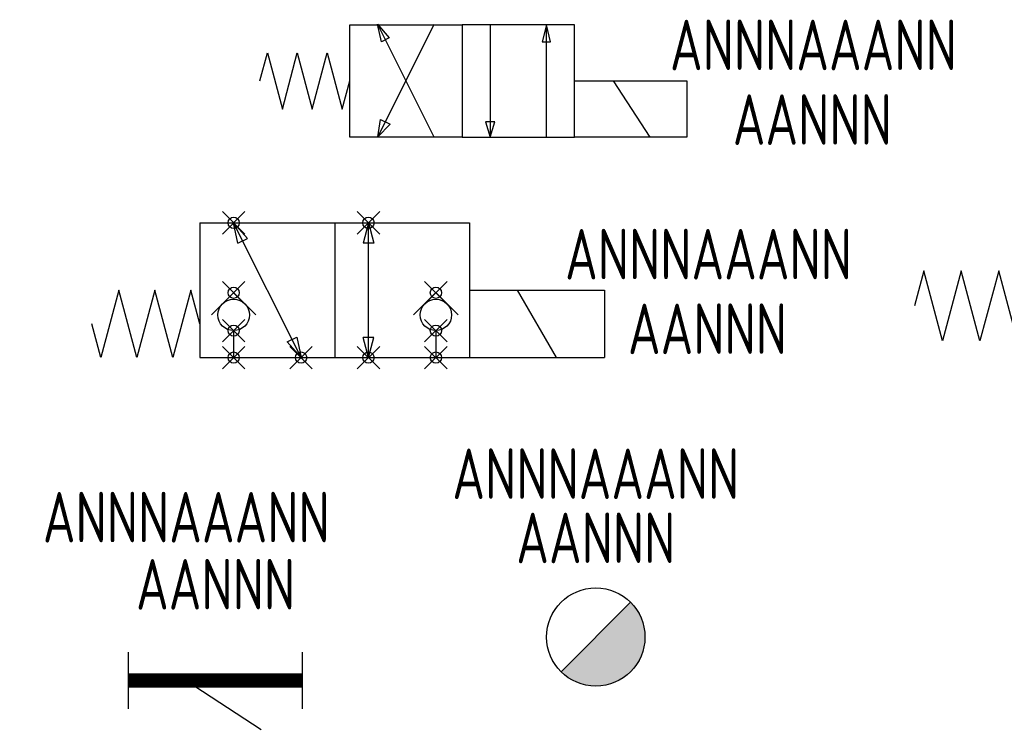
# Model space of a CAD drawing. Header units: millimetres. Extents: x 472 to 1299, y 510 to 798.
# Tile 66 of 69: x 1125 to 1160, y 602 to 628. Entities that reach past the tile are written whole.
import ezdxf
from ezdxf.enums import TextEntityAlignment as Align

# ---------------------------------------------------------------- set-up
doc = ezdxf.new("R2010")
doc.units = ezdxf.units.MM
doc.header["$LTSCALE"] = 4
doc.header["$PDMODE"] = 35
doc.header["$PDSIZE"] = 0.4
for name, color, linetype in [('AG_ABB_DESIGNATION', 7, 'Continuous'), ('AG_CUSTOM_DESIGNATION', 1, 'Continuous'), ('AG_GRAPH', 7, 'Continuous'), ('AG_KKS_DESIGNATION', 5, 'Continuous'), ('AG_NODE', 1, 'Continuous'), ('AG_SYS_DESIGNATION', 6, 'Continuous'), ('ARMATURA', 7, 'Continuous')]:
    doc.layers.add(name, color=color, linetype=linetype)
doc.layers.add('CIENKA', color=7, linetype='Continuous', lineweight=0)
doc.layers.add('KKS_1', color=7, linetype='Continuous', lineweight=5)
doc.styles.add('SIMPLEX', font='simplex')
doc.styles.get("Standard").update_dxf_attribs({"font": 'ISOCP.SHX'})

# ---------------------------------------------------------------- blocks, each defined once
blk = doc.blocks.new('Odwadniacz 1')
at = {"layer": 'CIENKA'}
blk.add_hatch(color=256, dxfattribs=at).paths.add_polyline_path([(1.75, 0, 0.198912), (1.237, 1.237), (-1.237, -1.237, 0.668179)])
blk.add_circle((0, 0), 1.75)
blk.add_line((1.237, 1.237), (-1.237, -1.237), dxfattribs=at)
blk.add_circle((0, 0), 1.75, dxfattribs=at)
at = {"layer": 'KKS_1', "color": 7, "width": 0.8}
for tag, p in [('KKS_1_POCZ', (0, 4.917)), ('KKS_1_KONIEC', (0, 2.631))]:
    blk.add_attdef(tag, text='', height=1.8, dxfattribs=at).set_placement(p, align=Align.CENTER)
at = {"layer": 'KKS_1', "color": 7, "width": 0.8, "flags": 1}
for tag, p, height in [('OPIS', (-5.767, 0.131), 1.5), ('KKS_1_PEŁNY', (-6.643, -3.239), 2.5)]:
    blk.add_attdef(tag, p, '', height=height, dxfattribs=at)
blk = doc.blocks.new('FILTR OSADNIK 1')
for p, q in [((-3.096, -1.014), (-3.096, 1.014)), ((3.096, -1.014), (3.096, 1.014)), ((-1.043, 0), (1.618, -1.74))]:
    blk.add_line(p, q)
at = {"const_width": 0.5}
blk.add_lwpolyline([(-3.096, 0), (3.096, 0)], dxfattribs=at)
at = {"layer": 'KKS_1', "color": 7, "width": 0.8}
for tag, p in [('KKS_1_POCZ', (-1.043, 4.917)), ('KKS_1_KONIEC', (0, 2.527))]:
    blk.add_attdef(tag, text='', height=1.8, dxfattribs=at).set_placement(p, align=Align.CENTER)
at = {"layer": 'KKS_1', "color": 7, "width": 0.8, "flags": 1}
for tag, p, height in [('OPIS', (-6.34, 0.027), 1.5), ('KKS_1_PEŁNY', (-6.354, -4.11), 2.5)]:
    blk.add_attdef(tag, p, '', height=height, dxfattribs=at)
blk = doc.blocks.new('DVB18')
at = {"layer": 'AG_GRAPH', "color": 0, "linetype": 'ByBlock'}
for p, q in [((-7.5, 10), (2.5, 10)), ((-7.5, 10), (-7.5, 0)), ((-5, 10), (-5.402, 8.5)), ((-5, 10), (-4.598, 8.5)), ((-5, 0), (-5, 10)), ((2.5, 10), (2.5, 0)), ((-4.598, 8.5), (-5.402, 8.5)), ((0, 4.813), (-1.648, 3.165)), ((1.648, 3.165), (0, 4.813)), ((-4.598, 1.5), (-5.402, 1.5)), ((-5, 0), (-5.402, 1.5)), ((-5, 0), (-4.598, 1.5)), ((0, 2), (0, 0)), ((-7.5, 0), (2.5, 0))]:
    blk.add_line(p, q, dxfattribs=at)
blk.add_circle((0, 3.165), 1.165, dxfattribs=at)
at = {"layer": 'AG_NODE'}
for p in [(-5, 10), (-5, 0), (0, 0), (-5, 0)]:
    blk.add_point(p, dxfattribs=at)
at = {"layer": 'AG_NODE', "color": 1, "linetype": 'ByBlock'}
for p in [(0, 4.812), (0, 2)]:
    blk.add_point(p, dxfattribs=at)
at = {"layer": 'AG_ABB_DESIGNATION', "style": 'SIMPLEX'}
blk.add_attdef('ABB_DESIGNATION', text='', height=3, dxfattribs=at).set_placement((-2.5, -10), align=Align.CENTER)
at = {"layer": 'AG_CUSTOM_DESIGNATION', "style": 'SIMPLEX'}
blk.add_attdef('CUSTOM_DESIGNATION', text='', height=3, dxfattribs=at).set_placement((-2.5, -10), align=Align.CENTER)
at = {"layer": 'AG_KKS_DESIGNATION', "style": 'SIMPLEX'}
for tag in ['KKS_DESIGNATION_ROW2', 'KKS_DESIGNATION']:
    blk.add_attdef(tag, text='', height=3, dxfattribs=at).set_placement((-2.5, -10), align=Align.CENTER)
at = {"layer": 'AG_SYS_DESIGNATION', "style": 'SIMPLEX'}
blk.add_attdef('SYSTEM_DESIGNATION', text='', height=3, dxfattribs=at).set_placement((-2.5, -15), align=Align.CENTER)
blk = doc.blocks.new('DVA08')
at = {"layer": 'AG_GRAPH', "color": 0, "linetype": 'ByBlock'}
for p, q in [((-0.500003, 7.5), (-1.833333, 2.499999)), ((0.833334, 2.5), (-0.500003, 7.5)), ((2.166665, 7.5), (0.833335, 2.5)), ((3.500004, 2.5), (2.166666, 7.5)), ((4.833332, 7.5), (3.500002, 2.5)), ((5.500001, 5), (4.833334, 7.500001)), ((-1.833331, 2.499999), (-2.499999, 5))]:
    blk.add_line(p, q, dxfattribs=at)
at = {"layer": 'AG_ABB_DESIGNATION', "style": 'SIMPLEX'}
blk.add_attdef('ABB_DESIGNATION', text='', height=3, dxfattribs=at).set_placement((2.5, -10), align=Align.CENTER)
at = {"layer": 'AG_CUSTOM_DESIGNATION', "style": 'SIMPLEX'}
blk.add_attdef('CUSTOM_DESIGNATION', text='', height=3, dxfattribs=at).set_placement((2.5, -10), align=Align.CENTER)
at = {"layer": 'AG_KKS_DESIGNATION', "style": 'SIMPLEX'}
for tag in ['KKS_DESIGNATION_ROW2', 'KKS_DESIGNATION']:
    blk.add_attdef(tag, text='', height=3, dxfattribs=at).set_placement((2.5, -10), align=Align.CENTER)
at = {"layer": 'AG_SYS_DESIGNATION', "style": 'SIMPLEX'}
blk.add_attdef('SYSTEM_DESIGNATION', text='', height=3, dxfattribs=at).set_placement((2.5, -15), align=Align.CENTER)
blk = doc.blocks.new('DVB13')
at = {"layer": 'AG_GRAPH', "color": 0, "linetype": 'ByBlock'}
for p, q in [((-2.5, 10), (7.5, 10)), ((-2.5, 10), (-2.5, 0)), ((1.03, 8.838), (0, 10)), ((0.311, 8.479), (0, 10)), ((5, 0), (0, 10)), ((7.5, 10), (7.5, 0)), ((0.311, 8.479), (1.03, 8.838)), ((0, 4.813), (-1.648, 3.165)), ((1.648, 3.165), (0, 4.813)), ((0, 2), (0, 0)), ((3.97, 1.162), (4.689, 1.521)), ((4.689, 1.521), (5, 0)), ((3.97, 1.162), (5, 0)), ((-2.5, 0), (7.5, 0))]:
    blk.add_line(p, q, dxfattribs=at)
blk.add_circle((0, 3.165), 1.165, dxfattribs=at)
at = {"layer": 'AG_NODE'}
for p in [(0, 10), (0, 0), (5, 0), (5, 0)]:
    blk.add_point(p, dxfattribs=at)
at = {"layer": 'AG_NODE', "color": 1, "linetype": 'ByBlock'}
for p in [(0, 4.812), (0, 2)]:
    blk.add_point(p, dxfattribs=at)
at = {"layer": 'AG_ABB_DESIGNATION', "style": 'SIMPLEX'}
blk.add_attdef('ABB_DESIGNATION', text='', height=3, dxfattribs=at).set_placement((2.5, -10), align=Align.CENTER)
at = {"layer": 'AG_CUSTOM_DESIGNATION', "style": 'SIMPLEX'}
blk.add_attdef('CUSTOM_DESIGNATION', text='', height=3, dxfattribs=at).set_placement((2.5, -10), align=Align.CENTER)
at = {"layer": 'AG_KKS_DESIGNATION', "style": 'SIMPLEX'}
for tag in ['KKS_DESIGNATION_ROW2', 'KKS_DESIGNATION']:
    blk.add_attdef(tag, text='', height=3, dxfattribs=at).set_placement((2.5, -10), align=Align.CENTER)
at = {"layer": 'AG_SYS_DESIGNATION', "style": 'SIMPLEX'}
blk.add_attdef('SYSTEM_DESIGNATION', text='', height=3, dxfattribs=at).set_placement((2.5, -15), align=Align.CENTER)
blk = doc.blocks.new('ROZDZIELACZ 1')
at = {"layer": 'ARMATURA'}
for p, q in [((8.4, 2.4), (13.2, 2.4)), ((11.493, 0), (10.107, 2.4)), ((13.2, 2.4), (13.2, 0)), ((8.4, 0), (13.2, 0))]:
    blk.add_line(p, q, dxfattribs=at)
at = {"layer": 'ARMATURA', "xscale": 0.4800000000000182, "yscale": 0.4800000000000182, "zscale": 0.48}
for name, p in [('DVB13', (0, 0)), ('DVB18', (7.2, 0)), ('DVA08', (-3.844, -1.2))]:
    blk.add_blockref(name, p, dxfattribs=at)
at = {"layer": 'KKS_1', "color": 7, "width": 0.8}
for tag, p in [('KKS_1_POCZ', (16.909, 2.783)), ('KKS_1_KONIEC', (16.87, 0.124))]:
    blk.add_attdef(tag, text='', height=1.8, dxfattribs=at).set_placement(p, align=Align.CENTER)
at = {"layer": 'KKS_1', "color": 7, "width": 0.8, "flags": 1}
for tag, p, height in [('OPIS', (8.966, -2.555), 1.5), ('KKS_1_PEŁNY', (8.953, -7.667), 2.5)]:
    blk.add_attdef(tag, p, '', height=height, dxfattribs=at)
blk = doc.blocks.new('ROZDZIELACZ 2')
at = {"layer": 'ARMATURA'}
for points in [[(-1, 4), (3, 4), (3, 0), (-1, 0)], [(-0.015, 4.019), (0.403, 3.534), (0.127, 3.396)], [(3, 0), (7, 0), (7, 4), (3, 4)], [(6, 4), (5.854, 3.395), (6.146, 3.395)], [(7, 2), (11, 2), (11, 0), (7, 0)], [(-0.002, 0.015), (0.093, 0.629), (0.434, 0.458)], [(4, 0), (4.171, 0.543), (3.829, 0.543)]]:
    blk.add_lwpolyline(points, close=True, dxfattribs=at)
for points in [[(-0.005, 4.005), (1.999, 0.007)], [(0, 0), (2.009, 4.019)], [(4, 4), (4, 0)], [(6, 0), (6, 4)], [(-4.2, 2), (-3.933, 3), (-3.4, 1), (-2.867, 3), (-2.333, 1), (-1.8, 3), (-1.267, 1), (-1, 2)], [(8.377, 2), (9.68, 0)]]:
    blk.add_lwpolyline(points, dxfattribs=at)
at = {"layer": 'KKS_1', "color": 7, "width": 0.8}
for tag, p in [('KKS_1_POCZ', (15.509, 2.383)), ('KKS_1_KONIEC', (15.47, -0.276))]:
    blk.add_attdef(tag, text='', height=1.8, dxfattribs=at).set_placement(p, align=Align.CENTER)
at = {"layer": 'KKS_1', "color": 7, "width": 0.8, "flags": 1}
for tag, p, height in [('OPIS', (7.566, -2.955), 1.5), ('KKS_1_PEŁNY', (7.553, -6.401), 2.5)]:
    blk.add_attdef(tag, p, '', height=height, dxfattribs=at)
blk = doc.blocks.new('DVB06')
at = {"layer": 'AG_GRAPH', "color": 0, "linetype": 'ByBlock'}
for p, q in [((-2.5, 10), (-2.5, 0)), ((-2.5, 10), (7.5, 10)), ((-0.401923, 8.5), (0, 9.999997)), ((0.401922, 8.499999), (-0.000001, 9.999997)), ((0, 10), (0, 0)), ((4.999997, 0), (4.999997, 10)), ((7.5, 10), (7.5, 0)), ((-0.401924, 8.5), (0.401922, 8.5)), ((4.598073, 1.500001), (4.999996, 0.000001)), ((5.401921, 1.5), (4.598074, 1.5)), ((5.40192, 1.500001), (4.999997, 0)), ((-2.5, 0), (7.5, 0))]:
    blk.add_line(p, q, dxfattribs=at)
at = {"layer": 'AG_NODE'}
for p in [(0, 10), (5, 10), (0, 0), (5, 0)]:
    blk.add_point(p, dxfattribs=at)
at = {"layer": 'AG_ABB_DESIGNATION', "style": 'SIMPLEX'}
blk.add_attdef('ABB_DESIGNATION', text='', height=3, dxfattribs=at).set_placement((2.5, -10), align=Align.CENTER)
at = {"layer": 'AG_CUSTOM_DESIGNATION', "style": 'SIMPLEX'}
blk.add_attdef('CUSTOM_DESIGNATION', text='', height=3, dxfattribs=at).set_placement((2.5, -10), align=Align.CENTER)
at = {"layer": 'AG_KKS_DESIGNATION', "style": 'SIMPLEX'}
for tag in ['KKS_DESIGNATION_ROW2', 'KKS_DESIGNATION']:
    blk.add_attdef(tag, text='', height=3, dxfattribs=at).set_placement((2.5, -10), align=Align.CENTER)
at = {"layer": 'AG_SYS_DESIGNATION', "style": 'SIMPLEX'}
blk.add_attdef('SYSTEM_DESIGNATION', text='', height=3, dxfattribs=at).set_placement((2.5, -15), align=Align.CENTER)
blk = doc.blocks.new('DVB15')
at = {"layer": 'AG_GRAPH', "color": 0, "linetype": 'ByBlock'}
for p, q in [((-2.5, 10), (7.5, 10)), ((-2.5, 10), (-2.5, 0)), ((0, 10), (0, 8)), ((7.5, 10), (7.5, 0)), ((-1, 8), (1, 8)), ((-1, 2), (1, 2)), ((0, 2), (0, 0)), ((4, 2), (6, 2)), ((5, 2), (5, 0)), ((-2.5, 0), (7.5, 0))]:
    blk.add_line(p, q, dxfattribs=at)
at = {"layer": 'AG_NODE'}
for p in [(0, 10), (0, 0), (5, 0)]:
    blk.add_point(p, dxfattribs=at)
at = {"layer": 'AG_ABB_DESIGNATION', "style": 'SIMPLEX'}
blk.add_attdef('ABB_DESIGNATION', text='', height=3, dxfattribs=at).set_placement((2.5, -10), align=Align.CENTER)
at = {"layer": 'AG_CUSTOM_DESIGNATION', "style": 'SIMPLEX'}
blk.add_attdef('CUSTOM_DESIGNATION', text='', height=3, dxfattribs=at).set_placement((2.5, -10), align=Align.CENTER)
at = {"layer": 'AG_KKS_DESIGNATION', "style": 'SIMPLEX'}
for tag in ['KKS_DESIGNATION_ROW2', 'KKS_DESIGNATION']:
    blk.add_attdef(tag, text='', height=3, dxfattribs=at).set_placement((2.5, -10), align=Align.CENTER)
at = {"layer": 'AG_SYS_DESIGNATION', "style": 'SIMPLEX'}
blk.add_attdef('SYSTEM_DESIGNATION', text='', height=3, dxfattribs=at).set_placement((2.5, -15), align=Align.CENTER)
blk = doc.blocks.new('ROZDZIELACZ 3')
at = {"layer": 'ARMATURA', "linetype": 'ByBlock'}
for p, q in [((3.749, 5), (-1.251, 5)), ((-1.251, 0), (-1.251, 5)), ((0.517, 4.415), (-0.009, 5.007)), ((0.151, 4.231), (-0.009, 5.007)), ((-0.008, -0.006), (2.498, 4.991)), ((-0.001, 5), (2.499, 0)), ((3.749, 0), (3.749, 5)), ((13.749, 5), (18.749, 5)), ((15.608, 5), (14.773, 2.5)), ((16.889, 5), (17.724, 2.5)), ((18.749, 2.5), (18.749, 5)), ((0.517, 4.415), (0.151, 4.231)), ((13.749, 2.5), (18.749, 2.5)), ((0.147, 0.761), (-0.012, -0.013)), ((0.147, 0.761), (0.512, 0.578)), ((0.512, 0.578), (-0.012, -0.013)), ((3.749, 0), (-1.251, 0))]:
    blk.add_line(p, q, dxfattribs=at)
at = {"layer": 'ARMATURA'}
for p, q in [((7.499, 5), (7.499, 4.001)), ((7.045, 4.001), (8.013, 4.001))]:
    blk.add_line(p, q, dxfattribs=at)
for p in [(-0.001, 5), (2.499, 5), (-0.009, 0), (-0.001, 0)]:
    blk.add_point(p, dxfattribs=at)
at = {"layer": 'ARMATURA', "xscale": 0.5, "yscale": 0.5, "zscale": 0.5}
blk.add_blockref('DVB15', (4.999, 0), dxfattribs=at)
at = {"layer": 'ARMATURA', "xscale": -0.5, "yscale": 0.5, "zscale": 0.5, "rotation": 180}
for name, p in [('DVB06', (9.999, 5)), ('DVA08', (-4.001, 3.75)), ('DVA08', (14.999, 3.75))]:
    blk.add_blockref(name, p, dxfattribs=at)
at = {"layer": 'KKS_1', "color": 7, "width": 0.8}
for tag, p in [('KKS_1_POCZ', (14.757, 8.883)), ('KKS_1_KONIEC', (14.719, 6.224))]:
    blk.add_attdef(tag, text='', height=1.8, dxfattribs=at).set_placement(p, align=Align.CENTER)
at = {"layer": 'KKS_1', "color": 7, "width": 0.8, "flags": 1}
for tag, p, height in [('OPIS', (6.815, 3.545), 1.5), ('KKS_1_PEŁNY', (6.802, -1.567), 2.5)]:
    blk.add_attdef(tag, p, '', height=height, dxfattribs=at)

msp = doc.modelspace()

# ---------------------------------------------------------------- block references
for name, p, values in [('ROZDZIELACZ 2', (1137.587, 623.513), {'KKS_1_KONIEC': 'AANNN', 'KKS_1_POCZ': 'ANNNAAANN'}), ('ROZDZIELACZ 3', (1161.944, 616.25), {'KKS_1_KONIEC': 'AANNN', 'KKS_1_POCZ': 'ANNNAAANN'}), ('ROZDZIELACZ 1', (1132.453, 615.659), {'KKS_1_POCZ': 'ANNNAAANN', 'KKS_1_KONIEC': 'AANNN'}), ('Odwadniacz 1', (1145.348, 605.703), {'KKS_1_POCZ': 'ANNNAAANN', 'KKS_1_KONIEC': 'AANNN'}), ('FILTR OSADNIK 1', (1131.81, 604.155), {'KKS_1_POCZ': 'ANNNAAANN', 'KKS_1_KONIEC': 'AANNN'})]:
    msp.add_blockref(name, p).add_auto_attribs(values)

doc.saveas('drawing.dxf')
